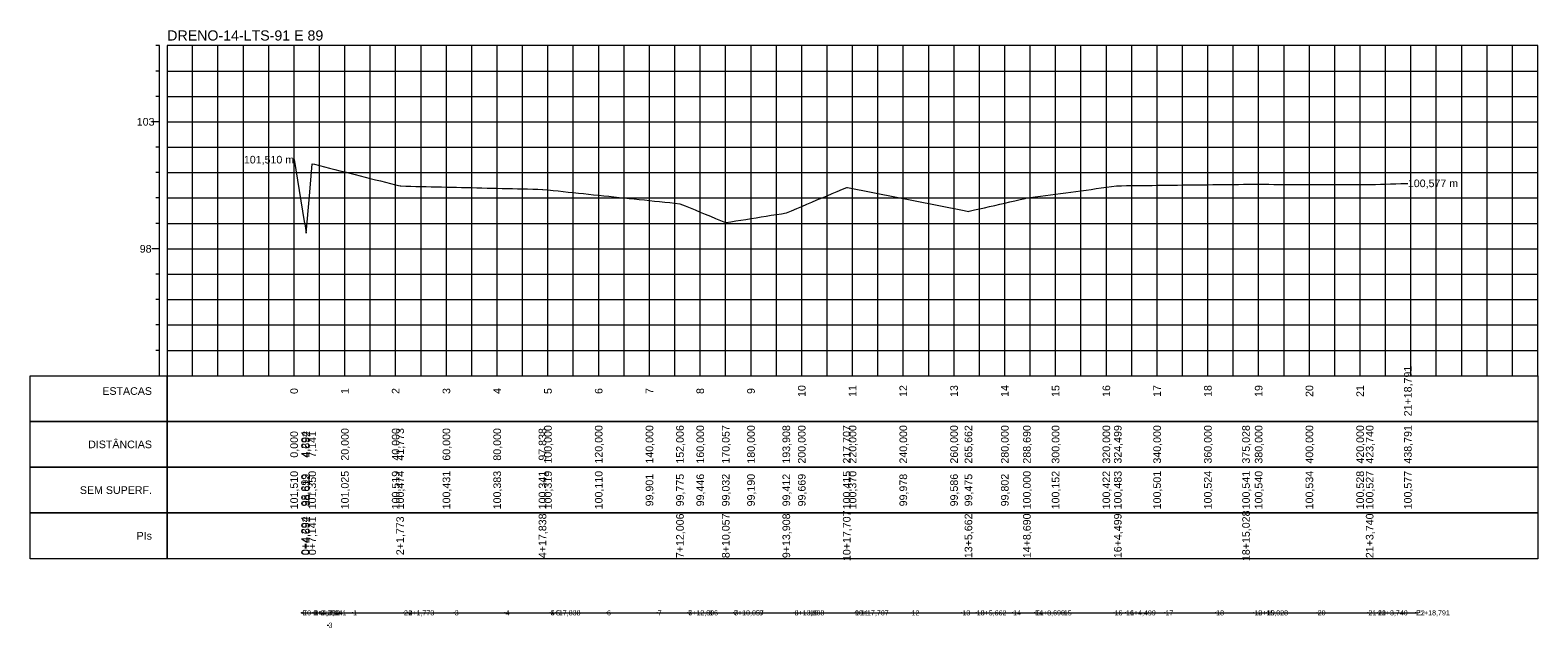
# Model space of a CAD drawing. Header units: inches. Extents: x 4604 to 5198, y 9994 to 10229.
import ezdxf
from ezdxf.enums import TextEntityAlignment as Align

# ---------------------------------------------------------------- set-up
doc = ezdxf.new("R2010")
doc.units = ezdxf.units.IN
doc.header["$MEASUREMENT"] = 0
doc.header["$PDMODE"] = 34
doc.header["$PDSIZE"] = 0.2
doc.layers.get('0').update_dxf_attribs({"lineweight": 0})
doc.styles.add('$PF_GREIDE', font='arial.ttf')
doc.styles.add('$VIAS_TEXTOS_PERFIL0', font='arial.ttf')
doc.styles.get("Standard").update_dxf_attribs({"font": 'arial.ttf'})

# ---------------------------------------------------------------- blocks, each defined once
blk = doc.blocks.new('$VIAS_PERFLONG_PERFIL0')
at = {"color": 30}
for p, q in [((-3, 130), (-4.5, 130)), ((10, 0), (10, 130)), ((20, 0), (20, 130)), ((30, 0), (30, 130)), ((40, 0), (40, 130)), ((60, 0), (60, 130)), ((70, 0), (70, 130)), ((80, 0), (80, 130)), ((90, 0), (90, 130)), ((110, 0), (110, 130)), ((120, 0), (120, 130)), ((130, 0), (130, 130)), ((140, 0), (140, 130)), ((160, 0), (160, 130)), ((170, 0), (170, 130)), ((180, 0), (180, 130)), ((190, 0), (190, 130)), ((210, 0), (210, 130)), ((220, 0), (220, 130)), ((230, 0), (230, 130)), ((240, 0), (240, 130)), ((260, 0), (260, 130)), ((270, 0), (270, 130)), ((280, 0), (280, 130)), ((290, 0), (290, 130)), ((310, 0), (310, 130)), ((320, 0), (320, 130)), ((330, 0), (330, 130)), ((340, 0), (340, 130)), ((360, 0), (360, 130)), ((370, 0), (370, 130)), ((380, 0), (380, 130)), ((390, 0), (390, 130)), ((410, 0), (410, 130)), ((420, 0), (420, 130)), ((430, 0), (430, 130)), ((440, 0), (440, 130)), ((460, 0), (460, 130)), ((470, 0), (470, 130)), ((480, 0), (480, 130)), ((490, 0), (490, 130)), ((510, 0), (510, 130)), ((520, 0), (520, 130)), ((530, 0), (530, 130)), ((-3, 120), (-4.5, 120)), ((0, 120), (540, 120)), ((-3, 110), (-4.5, 110)), ((0, 110), (540, 110)), ((-3, 90), (-4.5, 90)), ((0, 90), (540, 90)), ((-3, 80), (-4.5, 80)), ((0, 80), (540, 80)), ((-3, 70), (-4.5, 70)), ((0, 70), (540, 70)), ((-3, 60), (-4.5, 60)), ((0, 60), (540, 60)), ((-3, 40), (-4.5, 40)), ((0, 40), (540, 40)), ((-3, 30), (-4.5, 30)), ((0, 30), (540, 30)), ((-3, 20), (-4.5, 20)), ((0, 20), (540, 20)), ((-3, 10), (-4.5, 10)), ((0, 10), (540, 10))]:
    blk.add_line(p, q, dxfattribs=at)
at = {"color": 36}
for p, q in [((-3, 0), (-3, 130)), ((50, 0), (50, 130)), ((100, 0), (100, 130)), ((150, 0), (150, 130)), ((200, 0), (200, 130)), ((250, 0), (250, 130)), ((300, 0), (300, 130)), ((350, 0), (350, 130)), ((400, 0), (400, 130)), ((450, 0), (450, 130)), ((500, 0), (500, 130)), ((-3, 100), (-6, 100)), ((0, 100), (540, 100)), ((-3, 50), (-6, 50)), ((0, 50), (540, 50))]:
    blk.add_line(p, q, dxfattribs=at)
at = {"color": 36, "linetype": 'Continuous'}
for points in [[(0, 0), (540, 0), (540, 130), (0, 130)], [(-54, 0), (0, 0), (0, -18), (-54, -18)], [(0, 0), (540, 0), (540, -18), (0, -18)], [(-54, -18), (0, -18), (0, -36), (-54, -36)], [(0, -18), (540, -18), (540, -36), (0, -36)], [(-54, -36), (0, -36), (0, -54), (-54, -54)], [(0, -36), (540, -36), (540, -54), (0, -54)], [(-54, -54), (0, -54), (0, -72), (-54, -72)], [(0, -54), (540, -54), (540, -72), (0, -72)]]:
    blk.add_lwpolyline(points, close=True, dxfattribs=at)
at = {"color": 5, "linetype": 'Continuous'}
blk.add_lwpolyline([(50, 85.1), (52, 72.94), (54, 60.78), (54.29, 58.99), (54.69, 56.12), (56, 70.75), (57.14, 83.5), (58, 83.28), (60, 82.78), (62, 82.27), (64, 81.77), (66, 81.26), (68, 80.75), (70, 80.25), (72, 79.74), (74, 79.24), (76, 78.73), (78, 78.22), (80, 77.72), (82, 77.21), (84, 76.7), (86, 76.2), (88, 75.69), (90, 75.19), (91.77, 74.74), (92, 74.73), (94, 74.69), (96, 74.64), (98, 74.59), (100, 74.54), (102, 74.5), (104, 74.45), (106, 74.4), (108, 74.35), (110, 74.31), (112, 74.26), (114, 74.21), (116, 74.17), (118, 74.12), (120, 74.07), (122, 74.02), (124, 73.98), (126, 73.93), (128, 73.88), (130, 73.83), (132, 73.79), (134, 73.74), (136, 73.69), (138, 73.64), (140, 73.6), (142, 73.55), (144, 73.5), (146, 73.46), (147.84, 73.41), (148, 73.39), (150, 73.19), (152, 72.98), (154, 72.77), (156, 72.56), (158, 72.35), (160, 72.14), (162, 71.93), (164, 71.72), (166, 71.52), (168, 71.31), (170, 71.1), (172, 70.89), (174, 70.68), (176, 70.47), (178, 70.26), (180, 70.05), (182, 69.84), (184, 69.64), (186, 69.43), (188, 69.22), (190, 69.01), (192, 68.8), (194, 68.59), (196, 68.38), (198, 68.17), (200, 67.96), (202, 67.76), (202.01, 67.75), (204, 66.93), (206, 66.11), (208, 65.29), (210, 64.46), (212, 63.64), (214, 62.81), (216, 61.99), (218, 61.16), (220, 60.34), (220.06, 60.32), (222, 60.63), (224, 60.95), (226, 61.27), (228, 61.58), (230, 61.9), (232, 62.22), (234, 62.54), (236, 62.86), (238, 63.18), (240, 63.5), (242, 63.82), (243.91, 64.12), (244, 64.16), (246, 65), (248, 65.85), (250, 66.69), (252, 67.53), (254, 68.38), (256, 69.22), (258, 70.06), (260, 70.9), (262, 71.75), (264, 72.59), (266, 73.43), (267.71, 74.15), (268, 74.09), (270, 73.7), (272, 73.31), (274, 72.92), (276, 72.53), (278, 72.13), (280, 71.74), (282, 71.35), (284, 70.96), (286, 70.57), (288, 70.17), (290, 69.78), (292, 69.39), (294, 69), (296, 68.6), (298, 68.21), (300, 67.82), (302, 67.43), (304, 67.04), (306, 66.64), (308, 66.25), (310, 65.86), (312, 65.47), (314, 65.07), (315.66, 64.75), (316, 64.83), (318, 65.28), (320, 65.74), (322, 66.19), (324, 66.65), (326, 67.11), (328, 67.56), (330, 68.02), (332, 68.47), (334, 68.93), (336, 69.39), (338, 69.84), (338.69, 70), (340, 70.18), (342, 70.45), (344, 70.72), (346, 70.99), (348, 71.26), (350, 71.52), (352, 71.79), (354, 72.06), (356, 72.33), (358, 72.6), (360, 72.87), (362, 73.14), (364, 73.41), (366, 73.68), (368, 73.95), (370, 74.22), (372, 74.49), (374, 74.76), (374.5, 74.83), (376, 74.85), (378, 74.87), (380, 74.89), (382, 74.91), (384, 74.94), (386, 74.96), (388, 74.98), (390, 75.01), (392, 75.03), (394, 75.05), (396, 75.08), (398, 75.1), (400, 75.12), (402, 75.15), (404, 75.17), (406, 75.19), (408, 75.22), (410, 75.24), (412, 75.26), (414, 75.28), (416, 75.31), (418, 75.33), (420, 75.35), (422, 75.38), (424, 75.4), (425.03, 75.41), (426, 75.41), (428, 75.4), (430, 75.4), (432, 75.39), (434, 75.39), (436, 75.38), (438, 75.38), (440, 75.37), (442, 75.36), (444, 75.36), (446, 75.35), (448, 75.35), (450, 75.34), (452, 75.34), (454, 75.33), (456, 75.32), (458, 75.32), (460, 75.31), (462, 75.31), (464, 75.3), (466, 75.3), (468, 75.29), (470, 75.28), (472, 75.28), (473.74, 75.27), (474, 75.28), (476, 75.35), (478, 75.41), (480, 75.48), (482, 75.54), (484, 75.61), (486, 75.67), (488, 75.74), (488.79, 75.77)], dxfattribs=at)
at = {"color": 7, "linetype": 'Continuous', "style": '$VIAS_TEXTOS_PERFIL0'}
blk.add_text('DRENO-14-LTS-91 E 89', height=4, dxfattribs=at).set_placement((0, 132))
at = {"color": 36, "linetype": 'Continuous', "style": '$PF_GREIDE'}
for s, p in [('103', (-8.5, 100)), ('98', (-8.5, 50))]:
    blk.add_text(s, height=3, dxfattribs=at).set_placement(p, align=Align.MIDDLE_CENTER)
at = {"color": 7, "linetype": 'Continuous', "style": '$PF_GREIDE'}
for s, p in [('101,510 m', (50, 85.1)), ('ESTACAS', (-6, -6)), ('DISTÂNCIAS', (-6, -27)), ('SEM SUPERF.', (-6, -45)), ('PIs', (-6, -63))]:
    blk.add_text(s, height=3, dxfattribs=at).set_placement(p, align=Align.MIDDLE_RIGHT)
blk.add_text('100,577 m', height=3, dxfattribs=at).set_placement((488.79, 75.77), align=Align.MIDDLE_LEFT)
for s, p in [('21+18,791', (488.79, -6)), ('0', (50, -6)), ('1', (70, -6)), ('2', (90, -6)), ('3', (110, -6)), ('4', (130, -6)), ('5', (150, -6)), ('6', (170, -6)), ('7', (190, -6)), ('8', (210, -6)), ('9', (230, -6)), ('10', (250, -6)), ('11', (270, -6)), ('12', (290, -6)), ('13', (310, -6)), ('14', (330, -6)), ('15', (350, -6)), ('16', (370, -6)), ('17', (390, -6)), ('18', (410, -6)), ('19', (430, -6)), ('20', (450, -6)), ('21', (470, -6)), ('0,000', (50, -27)), ('4,294', (54.29, -27)), ('4,692', (54.69, -27)), ('7,141', (57.14, -27)), ('20,000', (70, -27)), ('40,000', (90, -27)), ('41,773', (91.77, -27)), ('60,000', (110, -27)), ('80,000', (130, -27)), ('97,838', (147.84, -27)), ('100,000', (150, -27)), ('120,000', (170, -27)), ('140,000', (190, -27)), ('152,006', (202.01, -27)), ('160,000', (210, -27)), ('170,057', (220.06, -27)), ('180,000', (230, -27)), ('193,908', (243.91, -27)), ('200,000', (250, -27)), ('217,707', (267.71, -27)), ('220,000', (270, -27)), ('240,000', (290, -27)), ('260,000', (310, -27)), ('265,662', (315.66, -27)), ('280,000', (330, -27)), ('288,690', (338.69, -27)), ('300,000', (350, -27)), ('320,000', (370, -27)), ('324,499', (374.5, -27)), ('340,000', (390, -27)), ('360,000', (410, -27)), ('375,028', (425.03, -27)), ('380,000', (430, -27)), ('400,000', (450, -27)), ('420,000', (470, -27)), ('423,740', (473.74, -27)), ('438,791', (488.79, -27)), ('101,510', (50, -45)), ('98,899', (54.29, -45)), ('98,612', (54.69, -45)), ('101,350', (57.14, -45)), ('101,025', (70, -45)), ('100,519', (90, -45)), ('100,474', (91.77, -45)), ('100,431', (110, -45)), ('100,383', (130, -45)), ('100,341', (147.84, -45)), ('100,319', (150, -45)), ('100,110', (170, -45)), ('99,901', (190, -45)), ('99,775', (202.01, -45)), ('99,446', (210, -45)), ('99,032', (220.06, -45)), ('99,190', (230, -45)), ('99,412', (243.91, -45)), ('99,669', (250, -45)), ('100,415', (267.71, -45)), ('100,370', (270, -45)), ('99,978', (290, -45)), ('99,586', (310, -45)), ('99,475', (315.66, -45)), ('99,802', (330, -45)), ('100,000', (338.69, -45)), ('100,152', (350, -45)), ('100,422', (370, -45)), ('100,483', (374.5, -45)), ('100,501', (390, -45)), ('100,524', (410, -45)), ('100,541', (425.03, -45)), ('100,540', (430, -45)), ('100,534', (450, -45)), ('100,528', (470, -45)), ('100,527', (473.74, -45)), ('100,577', (488.79, -45)), ('0+4,294', (54.29, -63)), ('0+4,692', (54.69, -63)), ('0+7,141', (57.14, -63)), ('2+1,773', (91.77, -63)), ('4+17,838', (147.84, -63)), ('7+12,006', (202.01, -63)), ('8+10,057', (220.06, -63)), ('9+13,908', (243.91, -63)), ('10+17,707', (267.71, -63)), ('13+5,662', (315.66, -63)), ('14+8,690', (338.69, -63)), ('16+4,499', (374.5, -63)), ('18+15,028', (425.03, -63)), ('21+3,740', (473.74, -63))]:
    blk.add_text(s, height=3, rotation=90, dxfattribs=at).set_placement(p, align=Align.MIDDLE_CENTER)

msp = doc.modelspace()

# ---------------------------------------------------------------- linework, layer by layer
msp.add_lwpolyline([(4711.31, 10000), (4715.6, 10000), (4716, 10000), (4718.45, 10000), (4753.08, 10000), (4809.15, 10000), (4863.32, 10000), (4881.37, 10000), (4905.22, 10000), (4929.02, 9999.99), (4976.97, 10000), (5000, 10000), (5035.81, 10000), (5086.34, 10000), (5135.05, 10000), (5150.1, 10000)])
at = {"lineweight": 0}
for p in [(4711.31, 10000), (4711.31, 10000), (4715.6, 10000), (4715.6, 10000), (4716, 10000), (4716, 10000), (4718.45, 10000), (4718.45, 10000), (4731.31, 10000), (4751.31, 10000), (4753.08, 10000), (4753.08, 10000), (4771.31, 10000), (4791.31, 10000), (4809.15, 10000), (4809.15, 10000), (4811.31, 10000), (4831.31, 10000), (4851.31, 10000), (4863.32, 10000), (4863.32, 10000), (4871.31, 10000), (4881.37, 10000), (4881.37, 10000), (4891.31, 10000), (4905.22, 10000), (4905.22, 10000), (4911.31, 10000), (4929.02, 9999.99), (4929.02, 9999.99), (4931.31, 9999.99), (4951.31, 9999.99), (4971.31, 10000), (4976.97, 10000), (4976.97, 10000), (4991.31, 10000), (5000, 10000), (5000, 10000), (5011.31, 10000), (5031.31, 10000), (5035.81, 10000), (5035.81, 10000), (5051.31, 10000), (5071.31, 10000), (5086.34, 10000), (5086.34, 10000), (5091.31, 10000), (5111.31, 10000), (5131.31, 10000), (5135.05, 10000), (5135.05, 10000), (5150.1, 10000), (5150.1, 10000), (4721.61, 9995.14)]:
    msp.add_point(p, dxfattribs=at)

# ---------------------------------------------------------------- block references
msp.add_blockref('$VIAS_PERFLONG_PERFIL0', (4658.29, 10093.33))

# ---------------------------------------------------------------- texts
for s, p in [('0', (4711.55, 10000)), ('E0', (4711.55, 10000)), ('0+4,294', (4715.84, 10000)), ('1', (4715.84, 10000)), ('0+4,692', (4716.24, 10000)), ('1', (4716.24, 10000)), ('2', (4718.69, 10000)), ('0+7,141', (4718.69, 10000)), ('1', (4731.55, 10000)), ('2', (4751.55, 10000)), ('4', (4753.32, 10000)), ('2+1,773', (4753.32, 10000)), ('3', (4771.55, 10000)), ('4', (4791.55, 10000)), ('4+17,838', (4809.39, 10000)), ('5', (4809.39, 10000)), ('5', (4811.55, 10000)), ('6', (4831.55, 10000)), ('7', (4851.55, 10000)), ('7+12,006', (4863.56, 10000)), ('6', (4863.56, 10000)), ('8', (4871.55, 10000)), ('8+10,057', (4881.61, 10000)), ('7', (4881.61, 10000)), ('9', (4891.55, 10000)), ('9+13,908', (4905.46, 10000)), ('8', (4905.46, 10000)), ('10', (4911.55, 10000)), ('9', (4929.26, 9999.99)), ('10+17,707', (4929.26, 9999.99)), ('11', (4931.55, 9999.99)), ('12', (4951.55, 9999.99)), ('13', (4971.55, 10000)), ('10', (4977.21, 10000)), ('13+5,662', (4977.21, 10000)), ('14', (4991.55, 10000)), ('14+8,690', (5000.24, 10000)), ('E1', (5000.24, 10000)), ('15', (5011.55, 10000)), ('16', (5031.55, 10000)), ('16+4,499', (5036.05, 10000)), ('11', (5036.05, 10000)), ('17', (5051.55, 10000)), ('18', (5071.55, 10000)), ('12', (5086.58, 10000)), ('18+15,028', (5086.58, 10000)), ('19', (5091.55, 10000)), ('20', (5111.55, 10000)), ('21', (5131.55, 10000)), ('21+3,740', (5135.29, 10000)), ('13', (5135.29, 10000)), ('21+18,791', (5150.34, 10000)), ('E2', (5150.34, 10000)), ('3', (4721.85, 9995.14))]:
    msp.add_text(s, height=2, dxfattribs=at).set_placement(p, align=Align.MIDDLE_LEFT)

doc.saveas('drawing.dxf')
